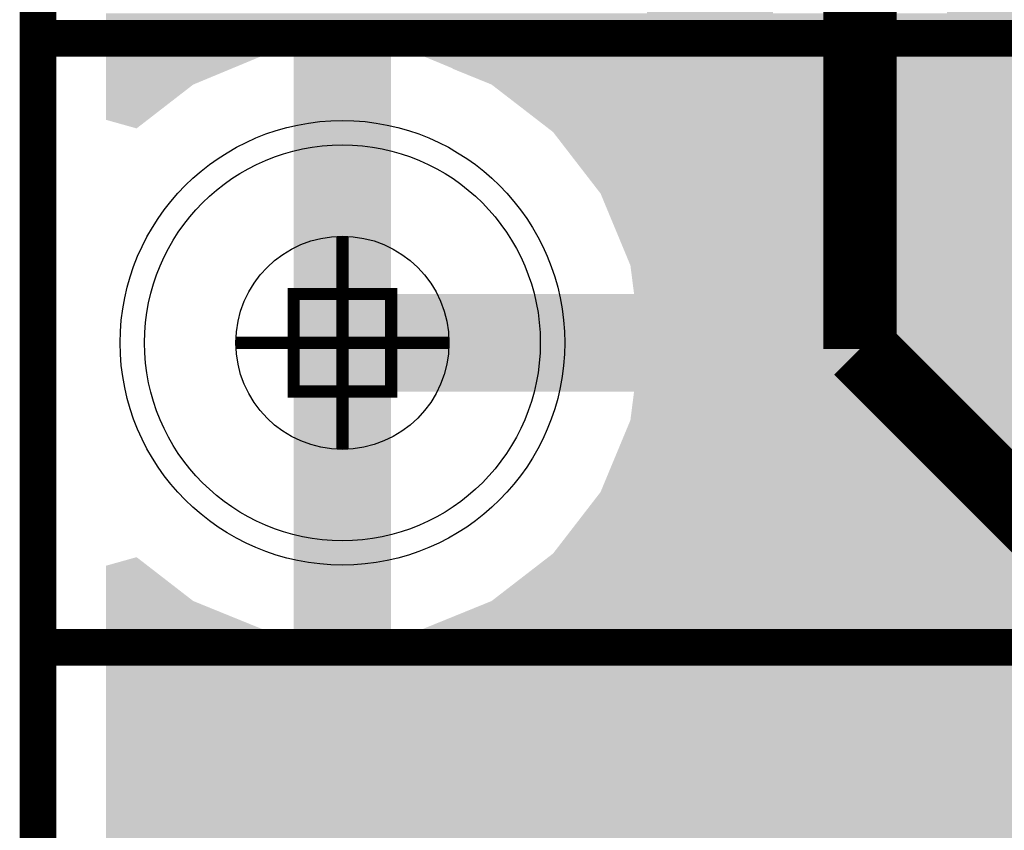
# Model space of a CAD drawing. Extents: x -0.05 to 0.95, y -0.15 to 2.1.
# Tile 2 of 188: x -0.05 to 0.11, y -0.08 to 0.05. Entities that reach past the tile are written whole.
import ezdxf

# ---------------------------------------------------------------- set-up
doc = ezdxf.new("R2010")
doc.units = 0
doc.layers.get('0').update_dxf_attribs({"linetype": 'CONTINUOUS'})
for name, color, linetype in [('LTE_IOT_23_CLICK_V101A_G1', 7, 'CONTINUOUS'), ('LTE_IOT_23_CLICK_V101A_G2', 6, 'CONTINUOUS'), ('LTE_IOT_23_CLICK_V101A_GBL', 1, 'CONTINUOUS'), ('LTE_IOT_23_CLICK_V101A_GBO', 4, 'CONTINUOUS'), ('LTE_IOT_23_CLICK_V101A_GBS', 5, 'CONTINUOUS'), ('LTE_IOT_23_CLICK_V101A_GD1', 10, 'CONTINUOUS'), ('LTE_IOT_23_CLICK_V101A_GG1', 14, 'CONTINUOUS'), ('LTE_IOT_23_CLICK_V101A_GKO', 9, 'CONTINUOUS'), ('LTE_IOT_23_CLICK_V101A_GTL', 12, 'CONTINUOUS'), ('LTE_IOT_23_CLICK_V101A_GTO', 11, 'CONTINUOUS'), ('LTE_IOT_23_CLICK_V101A_GTS', 8, 'CONTINUOUS'), ('LTE_IOT_23_CLICK_V101A_TXT', 15, 'CONTINUOUS')]:
    doc.layers.add(name, color=color, linetype=linetype)

# ---------------------------------------------------------------- blocks, each defined once
blk = doc.blocks.new('ROUND_4')
blk.add_circle((0, 0), 0.0325)
blk = doc.blocks.new('ROUND_70')
blk.add_circle((0, 0), 0.0365)
blk = doc.blocks.new('ROUND_149')
blk.add_circle((0, 0), 0.0175)

msp = doc.modelspace()

# ---------------------------------------------------------------- linework, layer by layer
at = {"layer": 'LTE_IOT_23_CLICK_V101A_G1'}
for points in [[(-0.0388, 0.0504), (-0.0388, 0.0541), (0.1598, 0.0504), (0.1541, 0.0541)], [(-0.0388, 0.0501), (-0.0388, 0.0504), (0.1613, 0.0501), (0.1598, 0.0504)], [(-0.0388, 0.0479), (-0.0388, 0.0501), (0.16134, 0.0479), (0.1613, 0.0501)], [(-0.0388, 0.0473), (-0.0388, 0.0479), (-0.0127, 0.0473), (-0.008, 0.0479)], [(-0.0388, 0.0424), (-0.0388, 0.0473), (-0.0245, 0.0424), (-0.0127, 0.0473)], [(-0.008, 0.008), (-0.008, 0.0479), (0.008, 0.008), (0.008, 0.0479)], [(0.0127, 0.0473), (0.008, 0.0479), (0.16136, 0.0473), (0.16134, 0.0479)], [(0.01776, 0.0452), (0.0127, 0.0473), (0.1614, 0.0452), (0.16136, 0.0473)], [(0.01824, 0.045), (0.01776, 0.0452), (0.1613, 0.045), (0.1614, 0.0452)], [(0.0245, 0.0424), (0.01824, 0.045), (0.15736, 0.0424), (0.1613, 0.045)], [(-0.0388, 0.0366), (-0.0388, 0.0424), (-0.03199, 0.0366), (-0.0245, 0.0424)], [(0.02592, 0.0413), (0.0245, 0.0424), (0.1557, 0.0413), (0.15736, 0.0424)], [(0.03331, 0.0356), (0.02592, 0.0413), (0.152, 0.0356), (0.1557, 0.0413)], [(-0.0338, 0.0352), (-0.0388, 0.0366), (-0.0338, 0.0352), (-0.03199, 0.0366)], [(0.0346, 0.0346), (0.03331, 0.0356), (0.1518, 0.0346), (0.152, 0.0356)], [(0.03892, 0.029), (0.0346, 0.0346), (0.1507, 0.029), (0.1518, 0.0346)], [(0.0424, 0.0245), (0.03892, 0.029), (0.15159, 0.0245), (0.1507, 0.029)], [(0.04327, 0.0224), (0.0424, 0.0245), (0.152, 0.0224), (0.15159, 0.0245)], [(0.04564, 0.0167), (0.04327, 0.0224), (0.1557, 0.0167), (0.152, 0.0224)], [(0.04718, 0.013), (0.04564, 0.0167), (0.1614, 0.013), (0.1557, 0.0167)], [(0.0473, 0.0127), (0.04718, 0.013), (0.16292, 0.0127), (0.1614, 0.013)], [(0.04743, 0.0117), (0.0473, 0.0127), (0.168, 0.0117), (0.16292, 0.0127)], [(0.0479, 0.008), (0.04743, 0.0117), (0.8521, 0.008), (0.85257, 0.0117)], [(-0.008, -0.008), (-0.008, 0.008), (0.908, -0.008), (0.908, 0.008)], [(-0.008, 0.008), (-0.008, 0.008), (0.0479, 0.008), (0.008, 0.008)], [(0.0479, 0.008), (0.0479, 0.008), (0.892, 0.008), (0.8521, 0.008)], [(-0.008, -0.0479), (-0.008, -0.008), (0.008, -0.0479), (0.008, -0.008)], [(0.0473, -0.0127), (0.0479, -0.008), (0.8527, -0.0127), (0.8521, -0.008)], [(0.04518, -0.0178), (0.0473, -0.0127), (0.85482, -0.0178), (0.8527, -0.0127)], [(0.04306, -0.0229), (0.0446, -0.0192), (0.2706, -0.0229), (0.2762, -0.0192)], [(0.0446, -0.0192), (0.04518, -0.0178), (0.2762, -0.0192), (0.2828, -0.0178)], [(0.0424, -0.0245), (0.04306, -0.0229), (0.26951, -0.0245), (0.2706, -0.0229)], [(0.03931, -0.0285), (0.0424, -0.0245), (0.2668, -0.0285), (0.26951, -0.0245)], [(0.0346, -0.0346), (0.03931, -0.0285), (0.26562, -0.0346), (0.2668, -0.0285)], [(-0.0388, -0.0366), (-0.0338, -0.0352), (-0.03199, -0.0366), (-0.0338, -0.0352)], [(0.02528, -0.0418), (0.03382, -0.0352), (0.2668, -0.0418), (0.2655, -0.0352)], [(0.03382, -0.0352), (0.0346, -0.0346), (0.2655, -0.0352), (0.26562, -0.0346)], [(-0.0388, -0.0424), (-0.0388, -0.0366), (-0.0245, -0.0424), (-0.03199, -0.0366)], [(0.0245, -0.0424), (0.02528, -0.0418), (0.26721, -0.0424), (0.2668, -0.0418)], [(-0.0388, -0.0472), (-0.0388, -0.0424), (-0.0127, -0.0472), (-0.0245, -0.0424)], [(0.0127, -0.0472), (0.0245, -0.0424), (0.27046, -0.0472), (0.26721, -0.0424)], [(-0.0388, -0.0479), (-0.0388, -0.0472), (-0.008, -0.0479), (-0.0127, -0.0472)], [(-0.0388, -0.0512), (-0.0388, -0.0479), (0.2762, -0.0512), (0.27134, -0.0479)], [(0.008, -0.0479), (0.01136, -0.0474), (0.27134, -0.0479), (0.2706, -0.0474)], [(0.01136, -0.0474), (0.0127, -0.0472), (0.2706, -0.0474), (0.27046, -0.0472)], [(-0.0388, -0.0525), (-0.0388, -0.0512), (0.2828, -0.0525), (0.2762, -0.0512)], [(-0.0388, -0.0563), (-0.0388, -0.0525), (0.6047, -0.0563), (0.60223, -0.0525)], [(-0.0388, -0.06), (-0.0388, -0.0563), (0.6104, -0.06), (0.6047, -0.0563)], [(-0.0388, -0.0613), (-0.0388, -0.06), (0.617, -0.0613), (0.6104, -0.06)], [(-0.0388, -0.1388), (-0.0388, -0.0613), (0.8454, -0.1388), (0.9229, -0.0613)]]:
    msp.add_solid(points, dxfattribs=at)
at = {"layer": 'LTE_IOT_23_CLICK_V101A_G2'}
for points in [[(-0.0388, 0.0504), (-0.0388, 0.0531), (0.1598, 0.0504), (0.1557, 0.0531)], [(-0.0388, 0.0501), (-0.0388, 0.0504), (0.1613, 0.0501), (0.1598, 0.0504)], [(-0.0388, 0.0479), (-0.0388, 0.0501), (0.16134, 0.0479), (0.1613, 0.0501)], [(-0.0388, 0.0473), (-0.0388, 0.0479), (-0.0127, 0.0473), (-0.008, 0.0479)], [(-0.0388, 0.0424), (-0.0388, 0.0473), (-0.0245, 0.0424), (-0.0127, 0.0473)], [(-0.008, 0.008), (-0.008, 0.0479), (0.008, 0.008), (0.008, 0.0479)], [(0.0127, 0.0473), (0.008, 0.0479), (0.16136, 0.0473), (0.16134, 0.0479)], [(0.01776, 0.0452), (0.0127, 0.0473), (0.1614, 0.0452), (0.16136, 0.0473)], [(0.01824, 0.045), (0.01776, 0.0452), (0.1613, 0.045), (0.1614, 0.0452)], [(0.0245, 0.0424), (0.01824, 0.045), (0.15736, 0.0424), (0.1613, 0.045)], [(-0.0388, 0.0366), (-0.0388, 0.0424), (-0.03199, 0.0366), (-0.0245, 0.0424)], [(0.02592, 0.0413), (0.0245, 0.0424), (0.1557, 0.0413), (0.15736, 0.0424)], [(0.03331, 0.0356), (0.02592, 0.0413), (0.152, 0.0356), (0.1557, 0.0413)], [(-0.0338, 0.0352), (-0.0388, 0.0366), (-0.0338, 0.0352), (-0.03199, 0.0366)], [(0.0346, 0.0346), (0.03331, 0.0356), (0.1518, 0.0346), (0.152, 0.0356)], [(0.03892, 0.029), (0.0346, 0.0346), (0.1507, 0.029), (0.1518, 0.0346)], [(0.0424, 0.0245), (0.03892, 0.029), (0.15159, 0.0245), (0.1507, 0.029)], [(0.04327, 0.0224), (0.0424, 0.0245), (0.152, 0.0224), (0.15159, 0.0245)], [(0.04564, 0.0167), (0.04327, 0.0224), (0.1557, 0.0167), (0.152, 0.0224)], [(0.04718, 0.013), (0.04564, 0.0167), (0.1614, 0.013), (0.1557, 0.0167)], [(0.0473, 0.0127), (0.04718, 0.013), (0.16292, 0.0127), (0.1614, 0.013)], [(0.04743, 0.0117), (0.0473, 0.0127), (0.168, 0.0117), (0.16292, 0.0127)], [(0.0479, 0.008), (0.04743, 0.0117), (0.2708, 0.008), (0.2708, 0.0117)], [(-0.008, -0.008), (-0.008, 0.008), (0.2708, -0.008), (0.2708, 0.008)], [(-0.008, 0.008), (-0.008, 0.008), (0.0479, 0.008), (0.008, 0.008)], [(-0.008, -0.0479), (-0.008, -0.008), (0.008, -0.0479), (0.008, -0.008)], [(0.04748, -0.0113), (0.0479, -0.008), (0.2708, -0.0113), (0.2708, -0.008)], [(0.04736, -0.0122), (0.04748, -0.0113), (0.2706, -0.0122), (0.2708, -0.0113)], [(0.04306, -0.0229), (0.0473, -0.0127), (0.2706, -0.0229), (0.2706, -0.0127)], [(0.0473, -0.0127), (0.04736, -0.0122), (0.2706, -0.0127), (0.2706, -0.0122)], [(0.0424, -0.0245), (0.04306, -0.0229), (0.26951, -0.0245), (0.2706, -0.0229)], [(0.03931, -0.0285), (0.0424, -0.0245), (0.2668, -0.0285), (0.26951, -0.0245)], [(0.0346, -0.0346), (0.03931, -0.0285), (0.26562, -0.0346), (0.2668, -0.0285)], [(-0.0388, -0.0366), (-0.0338, -0.0352), (-0.03199, -0.0366), (-0.0338, -0.0352)], [(0.02528, -0.0418), (0.03382, -0.0352), (0.2668, -0.0418), (0.2655, -0.0352)], [(0.03382, -0.0352), (0.0346, -0.0346), (0.2655, -0.0352), (0.26562, -0.0346)], [(-0.0388, -0.0424), (-0.0388, -0.0366), (-0.0245, -0.0424), (-0.03199, -0.0366)], [(0.0245, -0.0424), (0.02528, -0.0418), (0.26721, -0.0424), (0.2668, -0.0418)], [(-0.0388, -0.0472), (-0.0388, -0.0424), (-0.0127, -0.0472), (-0.0245, -0.0424)], [(0.0127, -0.0472), (0.0245, -0.0424), (0.27046, -0.0472), (0.26721, -0.0424)], [(-0.0388, -0.0479), (-0.0388, -0.0472), (-0.008, -0.0479), (-0.0127, -0.0472)], [(-0.0388, -0.0512), (-0.0388, -0.0479), (0.2762, -0.0512), (0.27134, -0.0479)], [(0.008, -0.0479), (0.01136, -0.0474), (0.27134, -0.0479), (0.2706, -0.0474)], [(0.01136, -0.0474), (0.0127, -0.0472), (0.2706, -0.0474), (0.27046, -0.0472)], [(-0.0388, -0.0525), (-0.0388, -0.0512), (0.2828, -0.0525), (0.2762, -0.0512)], [(-0.0388, -0.0563), (-0.0388, -0.0525), (0.6047, -0.0563), (0.60223, -0.0525)], [(-0.0388, -0.06), (-0.0388, -0.0563), (0.6104, -0.06), (0.6047, -0.0563)], [(-0.0388, -0.0613), (-0.0388, -0.06), (0.617, -0.0613), (0.6104, -0.06)], [(-0.0388, -0.1388), (-0.0388, -0.0613), (0.8454, -0.1388), (0.9229, -0.0613)]]:
    msp.add_solid(points, dxfattribs=at)
at = {"layer": 'LTE_IOT_23_CLICK_V101A_GBL'}
for points in [[(0.05, 0.0504), (0.05, 0.0541), (0.1598, 0.0504), (0.1541, 0.0541)], [(0.05, 0.0501), (0.05, 0.0504), (0.1613, 0.0501), (0.1598, 0.0504)], [(0.01814, 0.0452), (0.0191, 0.05), (0.1614, 0.0452), (0.1613, 0.05)], [(0.05, 0.05), (0.05, 0.0501), (0.1613, 0.05), (0.1613, 0.0501)], [(0.0181, 0.045), (0.01814, 0.0452), (0.1613, 0.045), (0.1614, 0.0452)], [(0.0245, 0.0424), (0.0181, 0.045), (0.15736, 0.0424), (0.1613, 0.045)], [(0.02592, 0.0413), (0.0245, 0.0424), (0.1557, 0.0413), (0.15736, 0.0424)], [(0.03331, 0.0356), (0.02592, 0.0413), (0.152, 0.0356), (0.1557, 0.0413)], [(0.0346, 0.0346), (0.03331, 0.0356), (0.1518, 0.0346), (0.152, 0.0356)], [(0.03892, 0.029), (0.0346, 0.0346), (0.1507, 0.029), (0.1518, 0.0346)], [(0.0424, 0.0245), (0.03892, 0.029), (0.15159, 0.0245), (0.1507, 0.029)], [(0.04327, 0.0224), (0.0424, 0.0245), (0.152, 0.0224), (0.15159, 0.0245)], [(0.04564, 0.0167), (0.04327, 0.0224), (0.1557, 0.0167), (0.152, 0.0224)], [(0.04718, 0.013), (0.04564, 0.0167), (0.1614, 0.013), (0.1557, 0.0167)], [(0.0473, 0.0127), (0.04718, 0.013), (0.1629, 0.0127), (0.1614, 0.013)], [(0.04734, 0.0124), (0.0473, 0.0127), (0.1644, 0.0124), (0.1629, 0.0127)], [(0.0479, 0.008), (0.04734, 0.0124), (0.1688, 0.008), (0.1644, 0.0124)], [(0, 0.0019), (0, 0.008), (0.1749, 0.0019), (0.1688, 0.008)], [(0, 0), (0, 0.0019), (0.17772, 0), (0.1749, 0.0019)], [(-0.008, -0.0012), (-0.008, 0), (0.1795, -0.0012), (0.17772, 0)], [(-0.008, -0.0023), (-0.008, -0.0012), (0.185, -0.0023), (0.1795, -0.0012)], [(-0.008, -0.008), (-0.008, -0.0023), (0.3728, -0.008), (0.3671, -0.0023)], [(-0.008, -0.0479), (-0.008, -0.008), (0.008, -0.0479), (0.008, -0.008)], [(0.0473, -0.0127), (0.0479, -0.008), (0.3775, -0.0127), (0.3728, -0.008)], [(0.04518, -0.0178), (0.0473, -0.0127), (0.3826, -0.0178), (0.3775, -0.0127)], [(0.04306, -0.0229), (0.0446, -0.0192), (0.2706, -0.0229), (0.2762, -0.0192)], [(0.0446, -0.0192), (0.04518, -0.0178), (0.2762, -0.0192), (0.2828, -0.0178)], [(0.0424, -0.0245), (0.04306, -0.0229), (0.26951, -0.0245), (0.2706, -0.0229)], [(0.03931, -0.0285), (0.0424, -0.0245), (0.2668, -0.0285), (0.26951, -0.0245)], [(0.0346, -0.0346), (0.03931, -0.0285), (0.26562, -0.0346), (0.2668, -0.0285)], [(-0.0388, -0.0366), (-0.0338, -0.0352), (-0.03199, -0.0366), (-0.0338, -0.0352)], [(0.02528, -0.0418), (0.03382, -0.0352), (0.2668, -0.0418), (0.2655, -0.0352)], [(0.03382, -0.0352), (0.0346, -0.0346), (0.2655, -0.0352), (0.26562, -0.0346)], [(-0.0388, -0.0424), (-0.0388, -0.0366), (-0.0245, -0.0424), (-0.03199, -0.0366)], [(0.0245, -0.0424), (0.02528, -0.0418), (0.26721, -0.0424), (0.2668, -0.0418)], [(-0.0388, -0.0472), (-0.0388, -0.0424), (-0.0127, -0.0472), (-0.0245, -0.0424)], [(0.0127, -0.0472), (0.0245, -0.0424), (0.27046, -0.0472), (0.26721, -0.0424)], [(-0.0388, -0.0479), (-0.0388, -0.0472), (-0.008, -0.0479), (-0.0127, -0.0472)], [(-0.0388, -0.0512), (-0.0388, -0.0479), (0.2762, -0.0512), (0.27134, -0.0479)], [(0.008, -0.0479), (0.01136, -0.0474), (0.27134, -0.0479), (0.2706, -0.0474)], [(0.01136, -0.0474), (0.0127, -0.0472), (0.2706, -0.0474), (0.27046, -0.0472)], [(-0.0388, -0.0525), (-0.0388, -0.0512), (0.2828, -0.0525), (0.2762, -0.0512)], [(-0.0388, -0.0541), (-0.0388, -0.0525), (0.4189, -0.0541), (0.4173, -0.0525)], [(-0.0388, -0.0572), (-0.0388, -0.0541), (0.4235, -0.0572), (0.4189, -0.0541)], [(-0.0388, -0.0583), (-0.0388, -0.0572), (0.429, -0.0583), (0.4235, -0.0572)], [(-0.0388, -0.06), (-0.0388, -0.0583), (0.6104, -0.06), (0.6078, -0.0583)], [(-0.0388, -0.0613), (-0.0388, -0.06), (0.617, -0.0613), (0.6104, -0.06)], [(-0.0388, -0.1388), (-0.0388, -0.0613), (0.8454, -0.1388), (0.9229, -0.0613)]]:
    msp.add_solid(points, dxfattribs=at)
at = {"layer": 'LTE_IOT_23_CLICK_V101A_GBO', "const_width": 0.006}
for points in [[(-0.05, 0.05), (0.194, 0.05)], [(-0.05, 0.05), (0.194, 0.05)], [(-0.05, -0.05), (0.171, -0.05)]]:
    msp.add_lwpolyline(points, dxfattribs=at)
at = {"layer": 'LTE_IOT_23_CLICK_V101A_GBO'}
for points in [[(0.085, 0.0258), (0.0867, 0.026), (0.1033, 0.0258), (0.1033, 0.026)], [(0.0867, 0.026), (0.0882, 0.0261), (0.1033, 0.026), (0.1033, 0.0261)], [(0.0882, 0.0261), (0.08929, 0.0262), (0.1033, 0.0261), (0.1033, 0.0262)], [(0.08929, 0.0262), (0.0893, 0.0262), (0.1033, 0.0262), (0.0893, 0.0262)], [(0.0795, 0.0242), (0.08, 0.0244), (0.1033, 0.0242), (0.1033, 0.0244)], [(0.08, 0.0244), (0.0802, 0.0245), (0.1033, 0.0244), (0.1033, 0.0245)], [(0.0802, 0.0245), (0.0817, 0.0251), (0.1033, 0.0245), (0.1033, 0.0251)], [(0.0817, 0.0251), (0.0833, 0.0255), (0.1033, 0.0251), (0.1033, 0.0255)], [(0.0833, 0.0255), (0.085, 0.0258), (0.1033, 0.0255), (0.1033, 0.0258)], [(0.0772, 0.0224), (0.0781, 0.0232), (0.1033, 0.0224), (0.1033, 0.0232)], [(0.0781, 0.0232), (0.0788, 0.0238), (0.1033, 0.0232), (0.1033, 0.0238)], [(0.0788, 0.0238), (0.0795, 0.0242), (0.1033, 0.0238), (0.1033, 0.0242)], [(0.0756, 0.0204), (0.0763, 0.0215), (0.1033, 0.0204), (0.1033, 0.0215)], [(0.0763, 0.0215), (0.0772, 0.0224), (0.1033, 0.0215), (0.1033, 0.0224)], [(0.0749, 0.0192), (0.0756, 0.0204), (0.1033, 0.0192), (0.1033, 0.0204)], [(0.07427, 0.0174), (0.0744, 0.0178), (0.0856, 0.0174), (0.08613, 0.0178)], [(0.0744, 0.0178), (0.07445, 0.018), (0.08613, 0.0178), (0.0864, 0.018)], [(0.07445, 0.018), (0.07447, 0.0181), (0.0865, 0.018), (0.0866, 0.0181)], [(0.07445, 0.018), (0.07445, 0.018), (0.0864, 0.018), (0.0865, 0.018)], [(0.07447, 0.0181), (0.0745, 0.0182), (0.0866, 0.0181), (0.0869, 0.0182)], [(0.0745, 0.0182), (0.07455, 0.0184), (0.0869, 0.0182), (0.0873, 0.0184)], [(0.07455, 0.0184), (0.0746, 0.0186), (0.0873, 0.0184), (0.0885, 0.0186)], [(0.0746, 0.0186), (0.07465, 0.0187), (0.0885, 0.0186), (0.0894, 0.0187)], [(0.07465, 0.0187), (0.0749, 0.0192), (0.1033, 0.0187), (0.1033, 0.0192)], [(0.0927, -0.0187), (0.0927, 0.0187), (0.1033, -0.0187), (0.1033, 0.0187)], [(0.07384, 0.0159), (0.07398, 0.0165), (0.0847, 0.0159), (0.085, 0.0165)], [(0.07398, 0.0165), (0.074, 0.0166), (0.085, 0.0165), (0.08507, 0.0166)], [(0.074, 0.0166), (0.07427, 0.0174), (0.08507, 0.0166), (0.0856, 0.0174)], [(0.07353, 0.0144), (0.07366, 0.0151), (0.0843, 0.0144), (0.0844, 0.0151)], [(0.07366, 0.0151), (0.0737, 0.0153), (0.0844, 0.0151), (0.08447, 0.0153)], [(0.0737, 0.0153), (0.07379, 0.0157), (0.08447, 0.0153), (0.0846, 0.0157)], [(0.07379, 0.0157), (0.07382, 0.0158), (0.0846, 0.0157), (0.0846, 0.0158)], [(0.07382, 0.0158), (0.07384, 0.0159), (0.0846, 0.0158), (0.0847, 0.0159)], [(0.07336, 0.0129), (0.0734, 0.0137), (0.0842, 0.0129), (0.08425, 0.0137)], [(0.0734, 0.0137), (0.07353, 0.0144), (0.08425, 0.0137), (0.0843, 0.0144)], [(0.0732, 0.0098), (0.0733, 0.0119), (0.0841, 0.0098), (0.0841, 0.0119)], [(0.0733, 0.0119), (0.07332, 0.0123), (0.0841, 0.0119), (0.0841, 0.0123)], [(0.07332, 0.0123), (0.07336, 0.0129), (0.0841, 0.0123), (0.0842, 0.0129)], [(0.0732, -0.0103), (0.0732, 0.0098), (0.0841, -0.0103), (0.0841, 0.0098)], [(0.0733, -0.0115), (0.0732, -0.0103), (0.0841, -0.0115), (0.0841, -0.0103)], [(0.07331, -0.0116), (0.0733, -0.0115), (0.0841, -0.0116), (0.0841, -0.0115)], [(0.07338, -0.0126), (0.07331, -0.0116), (0.0842, -0.0126), (0.0841, -0.0116)], [(0.0734, -0.0128), (0.07338, -0.0126), (0.0842, -0.0128), (0.0842, -0.0126)], [(0.07348, -0.0134), (0.0734, -0.0128), (0.0842, -0.0134), (0.0842, -0.0128)], [(0.07357, -0.0141), (0.07348, -0.0134), (0.0843, -0.0141), (0.0842, -0.0134)], [(0.0736, -0.0143), (0.07357, -0.0141), (0.08434, -0.0143), (0.0843, -0.0141)], [(0.07366, -0.0146), (0.0736, -0.0143), (0.0844, -0.0146), (0.08434, -0.0143)], [(0.07373, -0.015), (0.07366, -0.0146), (0.0844, -0.015), (0.0844, -0.0146)], [(0.07377, -0.0152), (0.07373, -0.015), (0.0845, -0.0152), (0.0844, -0.015)], [(0.07379, -0.0153), (0.07377, -0.0152), (0.0845, -0.0153), (0.0845, -0.0152)], [(0.0739, -0.0159), (0.07379, -0.0153), (0.08472, -0.0159), (0.0845, -0.0153)], [(0.07405, -0.0164), (0.0739, -0.0159), (0.0849, -0.0164), (0.08472, -0.0159)], [(0.07428, -0.0172), (0.07405, -0.0164), (0.0855, -0.0172), (0.0849, -0.0164)], [(0.0744, -0.0176), (0.07428, -0.0172), (0.0859, -0.0176), (0.0855, -0.0172)], [(0.07444, -0.0177), (0.0744, -0.0176), (0.086, -0.0177), (0.0859, -0.0176)], [(0.07451, -0.0179), (0.07444, -0.0177), (0.0861, -0.0179), (0.086, -0.0177)], [(0.07461, -0.0182), (0.07451, -0.0179), (0.0867, -0.0182), (0.0862, -0.0179)], [(0.07451, -0.0179), (0.07451, -0.0179), (0.0862, -0.0179), (0.0861, -0.0179)], [(0.07469, -0.0184), (0.07461, -0.0182), (0.0874, -0.0184), (0.0867, -0.0182)], [(0.07476, -0.0186), (0.07469, -0.0184), (0.0887, -0.0186), (0.0874, -0.0184)], [(0.07479, -0.0187), (0.07476, -0.0186), (0.0893, -0.0187), (0.0887, -0.0186)], [(0.0749, -0.019), (0.07479, -0.0187), (0.1033, -0.019), (0.1033, -0.0187)], [(0.0752, -0.0196), (0.0749, -0.019), (0.1033, -0.0196), (0.1033, -0.019)], [(0.0756, -0.0202), (0.0752, -0.0196), (0.1033, -0.0202), (0.1033, -0.0196)], [(0.0761, -0.021), (0.0756, -0.0202), (0.1033, -0.021), (0.1033, -0.0202)], [(0.0768, -0.0219), (0.0761, -0.021), (0.1033, -0.0219), (0.1033, -0.021)], [(0.0777, -0.0229), (0.0768, -0.0219), (0.1033, -0.0229), (0.1033, -0.0219)], [(0.0787, -0.0237), (0.0777, -0.0229), (0.1033, -0.0237), (0.1033, -0.0229)], [(0.0803, -0.0245), (0.0787, -0.0237), (0.1033, -0.0245), (0.1033, -0.0237)], [(0.0808, -0.0247), (0.0803, -0.0245), (0.1033, -0.0247), (0.1033, -0.0245)], [(0.0816, -0.0249), (0.0808, -0.0247), (0.1033, -0.0249), (0.1033, -0.0247)], [(0.0827, -0.0252), (0.0816, -0.0249), (0.1033, -0.0252), (0.1033, -0.0249)], [(0.0841, -0.0256), (0.0827, -0.0252), (0.1033, -0.0256), (0.1033, -0.0252)], [(0.0859, -0.0258), (0.0841, -0.0256), (0.1033, -0.0258), (0.1033, -0.0256)], [(0.0879, -0.026), (0.0859, -0.0258), (0.1033, -0.026), (0.1033, -0.0258)], [(0.0901, -0.0261), (0.0879, -0.026), (0.1033, -0.0261), (0.1033, -0.026)]]:
    msp.add_solid(points, dxfattribs=at)
at = {"layer": 'LTE_IOT_23_CLICK_V101A_GD1', "const_width": 0.002}
msp.add_lwpolyline([(-0.008, -0.008), (-0.008, 0.008), (0.008, 0.008), (0.008, -0.008), (-0.008, -0.008)], dxfattribs=at)
at = {"layer": 'LTE_IOT_23_CLICK_V101A_GG1', "const_width": 0.002}
for points in [[(0, -0.0175), (0, 0.0175)], [(-0.0175, 0), (0.0175, 0)]]:
    msp.add_lwpolyline(points, dxfattribs=at)
at = {"layer": 'LTE_IOT_23_CLICK_V101A_GKO', "const_width": 0.006}
msp.add_lwpolyline([(-0.05, -0.15), (-0.05, 2.01)], dxfattribs=at)
at = {"layer": 'LTE_IOT_23_CLICK_V101A_GTL', "const_width": 0.012}
for points in [[(0.085, -0.001), (0.085, 0.067)], [(0.085, -0.001), (0.156, -0.072)]]:
    msp.add_lwpolyline(points, dxfattribs=at)
at = {"layer": 'LTE_IOT_23_CLICK_V101A_GTL'}
for points in [[(0.0993, 0.042), (0.0993, 0.067), (0.1167, 0.042), (0.1167, 0.067)], [(0.05, 0.05), (0.05, 0.0611), (0.0707, 0.05), (0.0707, 0.0611)], [(0.0181, 0.045), (0.0191, 0.05), (0.0707, 0.045), (0.0707, 0.05)], [(0.0245, 0.0424), (0.0181, 0.045), (0.0707, 0.0424), (0.0707, 0.045)], [(0.0346, 0.0346), (0.0245, 0.0424), (0.0707, 0.0346), (0.0707, 0.0424)], [(0.0993, 0.0365), (0.0993, 0.042), (0.1178, 0.0365), (0.1167, 0.042)], [(0.0993, 0.0319), (0.0993, 0.0365), (0.1209, 0.0319), (0.1178, 0.0365)], [(0.0424, 0.0245), (0.0346, 0.0346), (0.0707, 0.0245), (0.0707, 0.0346)], [(0.0993, 0.0189), (0.0993, 0.0319), (0.1339, 0.0189), (0.1209, 0.0319)], [(0.0473, 0.0127), (0.0424, 0.0245), (0.0707, 0.0127), (0.0707, 0.0245)], [(0.0993, 0.0158), (0.0993, 0.0189), (0.1385, 0.0158), (0.1339, 0.0189)], [(0.0993, 0.0147), (0.0993, 0.0158), (0.144, 0.0147), (0.1385, 0.0158)], [(0.0993, 0.013), (0.0993, 0.0147), (0.1614, 0.013), (0.1588, 0.0147)], [(0.0993, 0.0147), (0.0993, 0.0147), (0.1588, 0.0147), (0.144, 0.0147)], [(0.0993, 0.0117), (0.0993, 0.013), (0.168, 0.0117), (0.1614, 0.013)], [(0.0479, 0.008), (0.0473, 0.0127), (0.0707, 0.008), (0.0707, 0.0127)], [(0.0993, 0.0113), (0.0993, 0.0117), (0.1708, 0.0113), (0.17045, 0.0117)], [(0.0993, 0.0071), (0.0993, 0.0113), (0.1736, 0.0071), (0.1708, 0.0113)], [(0, 0), (0, 0.008), (0.0707, 0), (0.0707, 0.008)], [(0.0993, 0.0049), (0.0993, 0.0071), (0.17212, 0.0049), (0.1736, 0.0071)], [(0.1017, 0.0025), (0.0993, 0.0049), (0.1705, 0.0025), (0.17212, 0.0049)], [(0.1071, -0.0029), (0.1017, 0.0025), (0.1694, -0.0029), (0.1705, 0.0025)], [(-0.008, -0.001), (-0.008, 0), (0.0707, -0.001), (0.0707, 0)], [(-0.008, -0.0065), (-0.008, -0.001), (0.0718, -0.0065), (0.0707, -0.001)], [(0.1181, -0.0139), (0.1071, -0.0029), (0.1694, -0.0139), (0.1694, -0.0029)], [(-0.008, -0.008), (-0.008, -0.0065), (0.07281, -0.008), (0.0718, -0.0065)], [(-0.008, -0.0479), (-0.008, -0.008), (0.008, -0.0479), (0.008, -0.008)], [(-0.008, -0.008), (-0.008, -0.008), (0.008, -0.008), (0.0479, -0.008)], [(0.0475, -0.0111), (0.0479, -0.008), (0.0749, -0.0111), (0.07281, -0.008)], [(0.0473, -0.0127), (0.0475, -0.0111), (0.0765, -0.0127), (0.0749, -0.0111)], [(0.0424, -0.0245), (0.0473, -0.0127), (0.0883, -0.0245), (0.0765, -0.0127)], [(0.0346, -0.0346), (0.0424, -0.0245), (0.0984, -0.0346), (0.0883, -0.0245)], [(-0.0388, -0.0366), (-0.0338, -0.0352), (-0.03199, -0.0366), (-0.0338, -0.0352)], [(0.0245, -0.0424), (0.0346, -0.0346), (0.1062, -0.0424), (0.0984, -0.0346)], [(-0.0388, -0.0424), (-0.0388, -0.0366), (-0.0245, -0.0424), (-0.03199, -0.0366)], [(-0.0388, -0.0472), (-0.0388, -0.0424), (-0.0127, -0.0472), (-0.0245, -0.0424)], [(0.0127, -0.0472), (0.0245, -0.0424), (0.111, -0.0472), (0.1062, -0.0424)], [(-0.0388, -0.0479), (-0.0388, -0.0472), (-0.008, -0.0479), (-0.0127, -0.0472)], [(-0.0388, -0.0821), (-0.0388, -0.0479), (0.1459, -0.0821), (0.1117, -0.0479)], [(0.008, -0.0479), (0.0127, -0.0472), (0.1117, -0.0479), (0.111, -0.0472)]]:
    msp.add_solid(points, dxfattribs=at)
at = {"layer": 'LTE_IOT_23_CLICK_V101A_GTO', "const_width": 0.006}
for points in [[(-0.05, 0.05), (0.153, 0.05)], [(-0.05, 0.05), (0.153, 0.05)], [(-0.05, -0.05), (-0.0106, -0.05)], [(-0.05, -0.05), (0.13, -0.05)]]:
    msp.add_lwpolyline(points, dxfattribs=at)
at = {"layer": 'LTE_IOT_23_CLICK_V101A_GTO'}
for points in [[(0.0606, 0.0242), (0.0612, 0.0243), (0.0637, 0.0242), (0.0633, 0.0243)], [(0.0546, 0.0223), (0.0556, 0.0228), (0.0708, 0.0223), (0.0698, 0.0228)], [(0.0556, 0.0228), (0.056, 0.023), (0.0698, 0.0228), (0.06934, 0.023)], [(0.056, 0.023), (0.0569, 0.0234), (0.06934, 0.023), (0.06843, 0.0234)], [(0.0569, 0.0234), (0.0572, 0.0235), (0.06843, 0.0234), (0.0682, 0.0235)], [(0.0572, 0.0235), (0.0578, 0.0237), (0.0682, 0.0235), (0.06735, 0.0237)], [(0.0578, 0.0237), (0.05847, 0.0239), (0.06735, 0.0237), (0.0665, 0.0239)], [(0.05847, 0.0239), (0.0588, 0.024), (0.0665, 0.0239), (0.06575, 0.024)], [(0.0588, 0.024), (0.06, 0.0241), (0.06575, 0.024), (0.065, 0.0241)], [(0.06, 0.0241), (0.0606, 0.0242), (0.065, 0.0241), (0.0644, 0.0242)], [(0.0826, 0.0046), (0.0826, 0.0238), (0.09689, 0.0046), (0.0887, 0.0238)], [(0.0826, 0.0238), (0.0826, 0.0238), (0.0887, 0.0238), (0.0826, 0.0238)], [(0.1003, -0.0034), (0.1003, 0.0238), (0.1074, -0.0034), (0.1074, 0.0238)], [(0.1003, 0.0238), (0.1003, 0.0238), (0.1074, 0.0238), (0.1003, 0.0238)], [(0.0526, 0.0208), (0.0535, 0.0215), (0.0727, 0.0208), (0.0721, 0.0215)], [(0.0535, 0.0215), (0.05419, 0.022), (0.0721, 0.0215), (0.0714, 0.022)], [(0.05419, 0.022), (0.0546, 0.0223), (0.0714, 0.022), (0.0708, 0.0223)], [(0.0515, 0.0193), (0.0521, 0.0202), (0.0736, 0.0193), (0.0732, 0.0202)], [(0.0521, 0.0203), (0.0523, 0.0204), (0.0731, 0.0203), (0.073, 0.0204)], [(0.0521, 0.0202), (0.0521, 0.0203), (0.0732, 0.0202), (0.0731, 0.0203)], [(0.0523, 0.0204), (0.05245, 0.0206), (0.073, 0.0204), (0.0728, 0.0206)], [(0.05245, 0.0206), (0.0526, 0.0208), (0.0728, 0.0206), (0.0727, 0.0208)], [(0.05072, 0.0175), (0.05089, 0.0179), (0.0604, 0.0175), (0.0615, 0.0179)], [(0.05089, 0.0179), (0.05102, 0.0182), (0.0744, 0.0179), (0.0743, 0.0182)], [(0.05089, 0.0179), (0.05089, 0.0179), (0.0615, 0.0179), (0.064, 0.0179)], [(0.05102, 0.0182), (0.0511, 0.0184), (0.0743, 0.0182), (0.07417, 0.0184)], [(0.0511, 0.0184), (0.0515, 0.0193), (0.07417, 0.0184), (0.0736, 0.0193)], [(0.0646, 0.0177), (0.064, 0.0179), (0.07447, 0.0177), (0.0744, 0.0179)], [(0.0502, 0.0161), (0.0503, 0.0165), (0.0589, 0.0161), (0.05917, 0.0165)], [(0.0503, 0.0165), (0.05038, 0.0167), (0.05917, 0.0165), (0.0593, 0.0167)], [(0.05038, 0.0167), (0.05043, 0.0168), (0.0593, 0.0167), (0.0595, 0.0168)], [(0.05043, 0.0168), (0.05059, 0.0172), (0.0595, 0.0168), (0.0599, 0.0172)], [(0.05059, 0.0172), (0.05072, 0.0175), (0.0599, 0.0172), (0.0604, 0.0175)], [(0.065, 0.0176), (0.0646, 0.0177), (0.0745, 0.0176), (0.07447, 0.0177)], [(0.0656, 0.0172), (0.065, 0.0176), (0.07463, 0.0172), (0.0745, 0.0176)], [(0.0658, 0.0171), (0.0656, 0.0172), (0.07467, 0.0171), (0.07463, 0.0172)], [(0.06614, 0.0167), (0.0658, 0.0171), (0.0748, 0.0167), (0.07467, 0.0171)], [(0.0664, 0.0164), (0.06614, 0.0167), (0.07489, 0.0164), (0.0748, 0.0167)], [(0.0668, 0.0156), (0.0664, 0.0164), (0.07512, 0.0156), (0.07489, 0.0164)], [(0.0498, 0.0144), (0.05001, 0.0153), (0.05817, 0.0144), (0.0585, 0.0153)], [(0.05001, 0.0153), (0.0502, 0.0161), (0.0585, 0.0153), (0.0589, 0.0161)], [(0.067, 0.0153), (0.0668, 0.0156), (0.07521, 0.0153), (0.07512, 0.0156)], [(0.067, 0.015), (0.067, 0.0153), (0.0753, 0.015), (0.07521, 0.0153)], [(0.0671, 0.0148), (0.067, 0.015), (0.07534, 0.0148), (0.0753, 0.015)], [(0.0671, 0.0147), (0.0671, 0.0148), (0.07536, 0.0147), (0.07534, 0.0148)], [(0.0672, 0.0142), (0.0671, 0.0147), (0.07545, 0.0142), (0.07536, 0.0147)], [(0.0494, 0.0125), (0.04951, 0.013), (0.05792, 0.0125), (0.058, 0.013)], [(0.04951, 0.013), (0.04961, 0.0135), (0.058, 0.013), (0.058, 0.0135)], [(0.04961, 0.0135), (0.04969, 0.0139), (0.058, 0.0135), (0.0581, 0.0139)], [(0.04969, 0.0139), (0.04976, 0.0142), (0.0581, 0.0139), (0.0581, 0.0142)], [(0.04976, 0.0142), (0.0498, 0.0144), (0.0581, 0.0142), (0.05817, 0.0144)], [(0.0672, 0.0134), (0.0672, 0.0142), (0.0756, 0.0134), (0.07545, 0.0142)], [(0.06728, 0.0129), (0.0672, 0.0134), (0.0757, 0.0129), (0.0756, 0.0134)], [(0.04922, 0.0108), (0.04932, 0.0117), (0.0578, 0.0108), (0.0579, 0.0117)], [(0.04932, 0.0117), (0.04939, 0.0124), (0.0579, 0.0117), (0.0579, 0.0124)], [(0.04939, 0.0124), (0.0494, 0.0125), (0.0579, 0.0124), (0.05792, 0.0125)], [(0.0674, 0.0121), (0.06728, 0.0129), (0.07573, 0.0121), (0.0757, 0.0129)], [(0.0674, 0.0105), (0.0674, 0.0121), (0.0758, 0.0105), (0.07573, 0.0121)], [(0.0491, 0.0099), (0.0492, 0.0106), (0.0578, 0.0099), (0.0578, 0.0106)], [(0.0491, 0.0092), (0.0491, 0.0099), (0.0578, 0.0092), (0.0578, 0.0099)], [(0.0492, 0.0106), (0.04922, 0.0108), (0.0578, 0.0106), (0.0578, 0.0108)], [(0.0674, 0.008), (0.0674, 0.0105), (0.0758, 0.008), (0.0758, 0.0105)], [(0.049, 0.0086), (0.0491, 0.0092), (0.0578, 0.0086), (0.0578, 0.0092)], [(0.049, -0.0081), (0.049, 0.0086), (0.0578, -0.0081), (0.0578, 0.0086)], [(0.0826, -0.0238), (0.0826, 0.0046), (0.09, -0.0238), (0.09, 0.0046)], [(0.09329, -0.0034), (0.09, 0.0046), (0.1003, -0.0034), (0.09689, 0.0046)], [(0.0631, -0.0052), (0.0631, 0.0003), (0.0759, -0.0052), (0.0759, 0.0003)], [(0.0631, 0.0003), (0.0631, 0.0003), (0.0759, 0.0003), (0.0631, 0.0003)], [(0.1017, -0.0238), (0.09329, -0.0034), (0.1074, -0.0238), (0.1074, -0.0034)], [(0.0682, -0.0096), (0.0682, -0.0052), (0.0759, -0.0096), (0.0759, -0.0052)], [(0.04909, -0.0106), (0.049, -0.0081), (0.0578, -0.0106), (0.0578, -0.0081)], [(0.0681, -0.0111), (0.0682, -0.0096), (0.0759, -0.0111), (0.0759, -0.0096)], [(0.0491, -0.0109), (0.04909, -0.0106), (0.05784, -0.0109), (0.0578, -0.0106)], [(0.04918, -0.0114), (0.0491, -0.0109), (0.0579, -0.0114), (0.05784, -0.0109)], [(0.068, -0.0124), (0.0681, -0.0111), (0.0759, -0.0124), (0.0759, -0.0111)], [(0.04932, -0.0123), (0.04918, -0.0114), (0.0579, -0.0123), (0.0579, -0.0114)], [(0.04947, -0.0132), (0.04932, -0.0123), (0.0581, -0.0132), (0.0579, -0.0123)], [(0.0678, -0.0135), (0.068, -0.0124), (0.0759, -0.0135), (0.0759, -0.0124)], [(0.0495, -0.0134), (0.04947, -0.0132), (0.05814, -0.0134), (0.0581, -0.0132)], [(0.0497, -0.0142), (0.0495, -0.0134), (0.0583, -0.0142), (0.05814, -0.0134)], [(0.04997, -0.0153), (0.0497, -0.0142), (0.0585, -0.0153), (0.0583, -0.0142)], [(0.0673, -0.0151), (0.0676, -0.0144), (0.0759, -0.0151), (0.0759, -0.0144)], [(0.0676, -0.0144), (0.0678, -0.0135), (0.0759, -0.0144), (0.0759, -0.0135)], [(0.05, -0.0154), (0.04997, -0.0153), (0.05854, -0.0154), (0.0585, -0.0153)], [(0.05014, -0.0161), (0.05, -0.0154), (0.0588, -0.0161), (0.05854, -0.0154)], [(0.05016, -0.0162), (0.05014, -0.0161), (0.0589, -0.0162), (0.0588, -0.0161)], [(0.0665, -0.0166), (0.067, -0.016), (0.0759, -0.0166), (0.0759, -0.016)], [(0.067, -0.016), (0.0671, -0.0159), (0.0759, -0.016), (0.0759, -0.0159)], [(0.0671, -0.0159), (0.0672, -0.0156), (0.0759, -0.0159), (0.0759, -0.0156)], [(0.0672, -0.0156), (0.0673, -0.0151), (0.0759, -0.0156), (0.0759, -0.0151)], [(0.0502, -0.0164), (0.05016, -0.0162), (0.059, -0.0164), (0.0589, -0.0162)], [(0.05042, -0.017), (0.0502, -0.0164), (0.0598, -0.017), (0.059, -0.0164)], [(0.0505, -0.0172), (0.05042, -0.017), (0.06005, -0.0172), (0.0598, -0.017)], [(0.05059, -0.0174), (0.0505, -0.0172), (0.0603, -0.0174), (0.06005, -0.0172)], [(0.05076, -0.0178), (0.05059, -0.0174), (0.0611, -0.0178), (0.0603, -0.0174)], [(0.0646, -0.0178), (0.0652, -0.0176), (0.0759, -0.0178), (0.0759, -0.0176)], [(0.0652, -0.0176), (0.0659, -0.0172), (0.0759, -0.0176), (0.0759, -0.0172)], [(0.0659, -0.0172), (0.0665, -0.0166), (0.0759, -0.0172), (0.0759, -0.0166)], [(0.0508, -0.0179), (0.05076, -0.0178), (0.0619, -0.0179), (0.0611, -0.0178)], [(0.05085, -0.018), (0.0508, -0.0179), (0.0629, -0.018), (0.0619, -0.0179)], [(0.0511, -0.0185), (0.05085, -0.018), (0.0759, -0.0185), (0.0759, -0.018)], [(0.0513, -0.0191), (0.0511, -0.0185), (0.0759, -0.0191), (0.0759, -0.0185)], [(0.05132, -0.01914), (0.0513, -0.0191), (0.0759, -0.01914), (0.0759, -0.0191)], [(0.0514, -0.0193), (0.05132, -0.01914), (0.0697, -0.0193), (0.0697, -0.01914)], [(0.0515, -0.0195), (0.0514, -0.0193), (0.06959, -0.0195), (0.0697, -0.0193)], [(0.0634, -0.018), (0.0639, -0.0179), (0.0759, -0.018), (0.0759, -0.0179)], [(0.0639, -0.0179), (0.0646, -0.0178), (0.0759, -0.0179), (0.0759, -0.0178)], [(0.0703, -0.0238), (0.0697, -0.01914), (0.0759, -0.0238), (0.0759, -0.01914)], [(0.05183, -0.02), (0.0515, -0.0195), (0.0693, -0.02), (0.06959, -0.0195)], [(0.0519, -0.0201), (0.05183, -0.02), (0.06922, -0.0201), (0.0693, -0.02)], [(0.052, -0.0202), (0.0519, -0.0201), (0.06915, -0.0202), (0.06922, -0.0201)], [(0.052, -0.0203), (0.052, -0.0202), (0.06908, -0.0203), (0.06915, -0.0202)], [(0.05236, -0.0208), (0.052, -0.0203), (0.0687, -0.0208), (0.06908, -0.0203)], [(0.0525, -0.021), (0.05236, -0.0208), (0.06852, -0.021), (0.0687, -0.0208)], [(0.0533, -0.0216), (0.0525, -0.021), (0.06799, -0.0216), (0.06852, -0.021)], [(0.05345, -0.0217), (0.0533, -0.0216), (0.0679, -0.0217), (0.06799, -0.0216)], [(0.0548, -0.0226), (0.05345, -0.0217), (0.06691, -0.0226), (0.0679, -0.0217)], [(0.05501, -0.0227), (0.0548, -0.0226), (0.0668, -0.0227), (0.06691, -0.0226)], [(0.0563, -0.0233), (0.05501, -0.0227), (0.06575, -0.0233), (0.0668, -0.0227)], [(0.05698, -0.0235), (0.0563, -0.0233), (0.0654, -0.0235), (0.06575, -0.0233)], [(0.058, -0.0238), (0.05698, -0.0235), (0.06455, -0.0238), (0.0654, -0.0235)], [(0.0594, -0.0241), (0.058, -0.0238), (0.0637, -0.0241), (0.06455, -0.0238)], [(0.06, -0.0242), (0.0594, -0.0241), (0.0627, -0.0242), (0.0637, -0.0241)], [(0.0611, -0.0243), (0.0606, -0.0242), (0.0617, -0.0243), (0.0627, -0.0242)]]:
    msp.add_solid(points, dxfattribs=at)

# ---------------------------------------------------------------- block references
at = {"layer": 'LTE_IOT_23_CLICK_V101A_G1'}
msp.add_blockref('ROUND_4', (0, 0), dxfattribs=at)
at = {"layer": 'LTE_IOT_23_CLICK_V101A_G2'}
msp.add_blockref('ROUND_4', (0, 0), dxfattribs=at)
at = {"layer": 'LTE_IOT_23_CLICK_V101A_GBL'}
msp.add_blockref('ROUND_4', (0, 0), dxfattribs=at)
at = {"layer": 'LTE_IOT_23_CLICK_V101A_GBS'}
msp.add_blockref('ROUND_70', (0, 0), dxfattribs=at)
at = {"layer": 'LTE_IOT_23_CLICK_V101A_GTL'}
msp.add_blockref('ROUND_4', (0, 0), dxfattribs=at)
at = {"layer": 'LTE_IOT_23_CLICK_V101A_GTS'}
msp.add_blockref('ROUND_70', (0, 0), dxfattribs=at)
at = {"layer": 'LTE_IOT_23_CLICK_V101A_TXT'}
msp.add_blockref('ROUND_149', (0, 0), dxfattribs=at)

doc.saveas('drawing.dxf')
